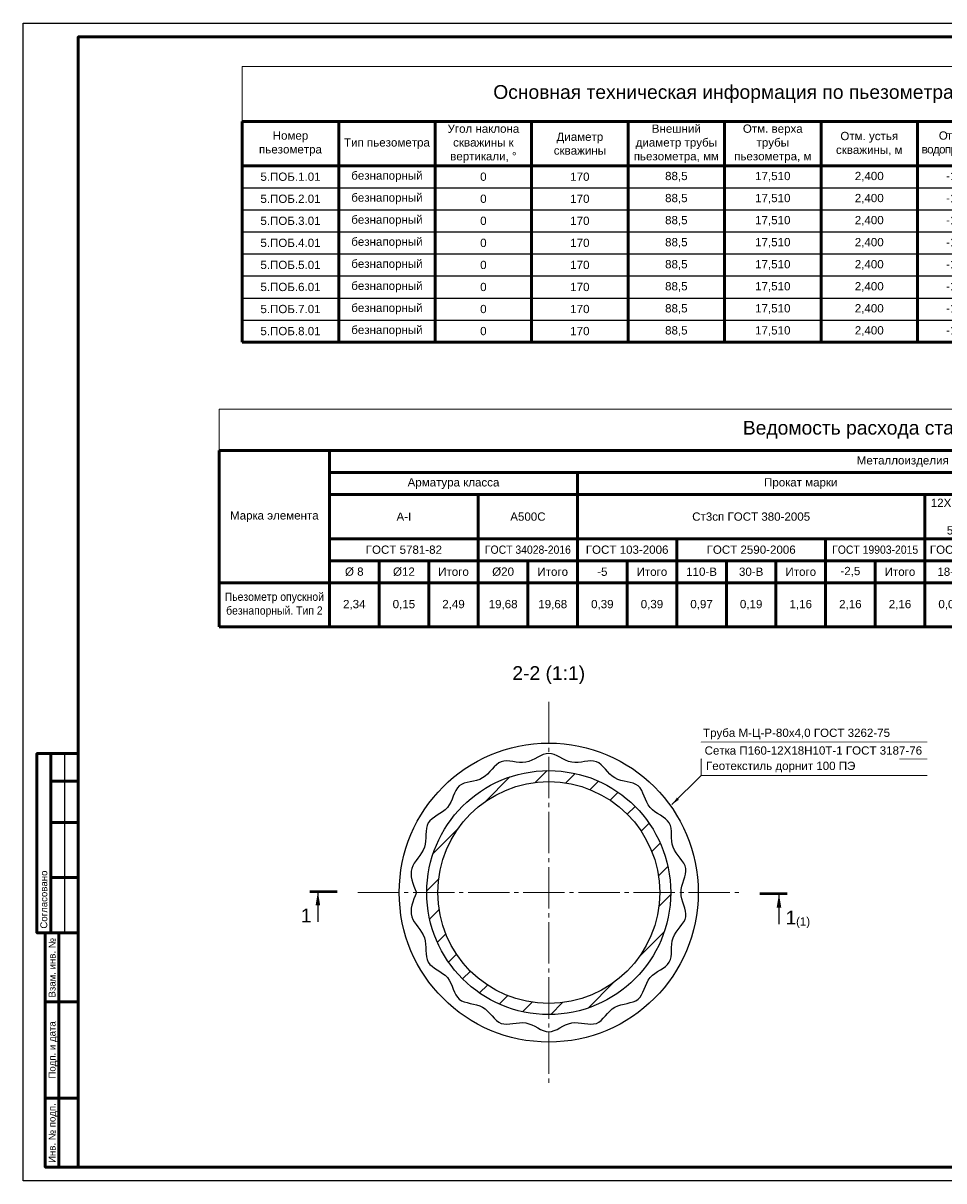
# Paper-space layout 'Лист 2' of a CAD drawing. Header units: millimetres. Extents: x 60 to 3432, y 248 to 780.
# Tile 1 of 5: x 60 to 394, y 360 to 780. Entities that reach past the tile are written whole.
import ezdxf
from ezdxf.enums import TextEntityAlignment as Align

# ---------------------------------------------------------------- set-up
doc = ezdxf.new("R2010")
doc.units = ezdxf.units.MM
doc.linetypes.add('Штрихпунктирная_ГОСТ', pattern=[20, 15, -1.75, 1.5, -1.75])
for name, color, linetype, lineweight in [('Выноски', 2, 'Continuous', 9), ('ГТО-2 Рамка и штамп', 7, 'Continuous', 25), ('ГТО-2 Таблицы', 9, 'Continuous', 25), ('ГТО_Разрезы. Сечения.Узлы', 7, 'Continuous', 50), ('Линия основная', 4, 'Continuous', 25), ('Оси', 1, 'Штрихпунктирная_ГОСТ', 13), ('Рамка и штамп', 7, 'Continuous', 25), ('Таблицы', 7, 'Continuous', 25), ('Штриховка', 251, 'Continuous', 9)]:
    doc.layers.add(name, color=color, linetype=linetype, lineweight=lineweight)
doc.layers.add('ГТО-2 Заглавные надписи', color=7, linetype='Continuous')
doc.layers.add('Текст', color=3, linetype='Continuous')
doc.styles.add('Arial', font='arial.ttf')
doc.styles.add('аrial', font='arial.ttf')
doc.styles.add('ГТО-2', font='arial.ttf')
doc.styles.add('КИА', font='arial.ttf')
doc.dimstyles.new('hren115', dxfattribs={"dimtxt": 0.3, "dimasz": 3, "dimexe": 0.18, "dimexo": 0.0625, "dimgap": 0.1, "dimtad": 2, "dimtih": 1, "dimtoh": 1, "dimdec": 4, "dimzin": 0, "dimdsep": 46, "dimtxsty": 'Arial', "dimcen": 0, "dimclrt": 256, "dimadec": 0, "dimazin": 0, "dimtfac": 1, "dimtdec": 4, "dimtofl": 0, "dimtmove": 1, "dimatfit": 0, "dimfxl": 1, "dimtolj": 1, "dimtzin": 0, "dimarcsym": 1})

# ---------------------------------------------------------------- blocks, each defined once
blk = doc.blocks.new('*T106')
at = {"layer": 'Defpoints', "color": 8, "linetype": 'ByBlock', "lineweight": 0, "transparency": 16777216}
for p, q in [((0, 0), (455, 0)), ((0, 0), (0, -20)), ((455, 0), (455, -20))]:
    blk.add_line(p, q, dxfattribs=at)
at = {"layer": 'Таблицы', "color": 0, "linetype": 'ByBlock', "lineweight": 50, "transparency": 16777216}
for p, q in [((0, -20), (455, -20)), ((0, -20), (0, -100)), ((35, -20), (35, -100)), ((70, -20), (70, -100)), ((105, -20), (105, -100)), ((140, -20), (140, -100)), ((175, -20), (175, -100)), ((210, -20), (210, -100)), ((245, -20), (245, -100)), ((280, -20), (280, -100)), ((315, -20), (315, -100)), ((350, -20), (350, -100)), ((385, -20), (385, -100)), ((420, -20), (420, -100)), ((455, -20), (455, -100)), ((0, -36), (455, -36)), ((0, -100), (455, -100))]:
    blk.add_line(p, q, dxfattribs=at)
at = {"layer": 'Таблицы', "color": 0, "linetype": 'ByBlock', "lineweight": -2, "transparency": 16777216}
for p, q in [((0, -44), (455, -44)), ((0, -52), (455, -52)), ((0, -60), (455, -60)), ((0, -68), (455, -68)), ((0, -76), (455, -76)), ((0, -84), (455, -84)), ((0, -92), (455, -92))]:
    blk.add_line(p, q, dxfattribs=at)
at = {"layer": 'Таблицы', "color": 0, "transparency": 16777216, "attachment_point": 5}
for s, insert, char_height, width, style in [('Основная техническая информация по пьезометрам опускным безнапорным. Тип 2 ', (227.5, -10), 5, 452, 'КИА'), ('Внешний диаметр трубы пьезометра, мм', (157.5, -28), 3, 32, 'КИА'), ('\\A1;{\\T0.9;Глубина скважины H\\H0.7x;\\S^ скв;\\H1.42857x;, м}', (402.5, -28), 3, 32, 'КИА'), ('\\A1;Длина звеньев пьезометра L{\\H0.7x;\\S^ пьез;\\H1.42857x;, м}', (437.5, -28), 3, 32, 'КИА'), ('Номер пьезометра', (17.5, -28), 3, 32, 'КИА'), ('Тип пьезометра', (52.5, -28), 3, 32, 'КИА'), ('Угол наклона скважины к вертикали, %%D', (87.5, -28), 3, 32, 'КИА'), ('Диаметр скважины', (122.5, -28), 3, 32, 'КИА'), ('Отм. верха трубы пьезометра, м', (192.5, -28), 3, 32, 'КИА'), ('Отм. устья скважины, м', (227.5, -28), 3, 32, 'КИА'), ('{\\T0.9;Отм. верха водоприёмника, м}', (262.5, -28), 3, 32, 'КИА'), ('{\\T0.9;Отм. низа водоприёмника, м}', (297.5, -28), 3, 32, 'КИА'), ('Отм. низа отстойника, м', (332.5, -28), 3, 32, 'КИА'), ('Отм. забоя скважины, м', (367.5, -28), 3, 32, 'КИА'), ('безнапорный', (52.5, -40), 3, 32, 'КИА'), ('5.ПОБ.1.01', (17.5, -40), 3, 32, 'КИА'), ('0', (87.5, -40), 3, 32, 'КИА'), ('170', (122.5, -40), 3, 32, 'КИА'), ('88,5', (157.5, -40), 3, 32, 'КИА'), ('17,510', (192.5, -40), 3, 32, 'КИА'), ('2,400', (227.5, -40), 3, 32, 'КИА'), ('-14,000', (262.5, -40), 3, 32, 'КИА'), ('-16,000', (297.5, -40), 3, 32, 'КИА'), ('-16,800', (332.5, -40), 3, 32, 'КИА'), ('-17,000', (367.5, -40), 3, 32, 'КИА'), ('19,400', (402.5, -40), 3, 32, 'КИА'), ('34,31', (437.5, -40), 3, 32, 'ГТО-2'), ('5.ПОБ.2.01', (17.5, -48), 3, 32, 'КИА'), ('безнапорный', (52.5, -48), 3, 32, 'КИА'), ('0', (87.5, -48), 3, 32, 'КИА'), ('170', (122.5, -48), 3, 32, 'КИА'), ('88,5', (157.5, -48), 3, 32, 'КИА'), ('17,510', (192.5, -48), 3, 32, 'КИА'), ('2,400', (227.5, -48), 3, 32, 'КИА'), ('-14,000', (262.5, -48), 3, 32, 'КИА'), ('-16,000', (297.5, -48), 3, 32, 'КИА'), ('-16,800', (332.5, -48), 3, 32, 'КИА'), ('-17,000', (367.5, -48), 3, 32, 'КИА'), ('19,400', (402.5, -48), 3, 32, 'КИА'), ('34,31', (437.5, -48), 3, 32, 'ГТО-2'), ('5.ПОБ.3.01', (17.5, -56), 3, 32, 'КИА'), ('безнапорный', (52.5, -56), 3, 32, 'КИА'), ('0', (87.5, -56), 3, 32, 'КИА'), ('170', (122.5, -56), 3, 32, 'КИА'), ('88,5', (157.5, -56), 3, 32, 'КИА'), ('17,510', (192.5, -56), 3, 32, 'КИА'), ('2,400', (227.5, -56), 3, 32, 'КИА'), ('-14,000', (262.5, -56), 3, 32, 'КИА'), ('-16,000', (297.5, -56), 3, 32, 'КИА'), ('-16,800', (332.5, -56), 3, 32, 'КИА'), ('-17,000', (367.5, -56), 3, 32, 'КИА'), ('19,400', (402.5, -56), 3, 32, 'КИА'), ('34,31', (437.5, -56), 3, 32, 'ГТО-2'), ('5.ПОБ.4.01', (17.5, -64), 3, 32, 'КИА'), ('безнапорный', (52.5, -64), 3, 32, 'КИА'), ('0', (87.5, -64), 3, 32, 'КИА'), ('170', (122.5, -64), 3, 32, 'КИА'), ('88,5', (157.5, -64), 3, 32, 'КИА'), ('17,510', (192.5, -64), 3, 32, 'КИА'), ('2,400', (227.5, -64), 3, 32, 'КИА'), ('-14,000', (262.5, -64), 3, 32, 'КИА'), ('-16,000', (297.5, -64), 3, 32, 'КИА'), ('-16,800', (332.5, -64), 3, 32, 'КИА'), ('-17,000', (367.5, -64), 3, 32, 'КИА'), ('19,400', (402.5, -64), 3, 32, 'КИА'), ('34,31', (437.5, -64), 3, 32, 'ГТО-2'), ('5.ПОБ.5.01', (17.5, -72), 3, 32, 'КИА'), ('безнапорный', (52.5, -72), 3, 32, 'КИА'), ('0', (87.5, -72), 3, 32, 'КИА'), ('170', (122.5, -72), 3, 32, 'КИА'), ('88,5', (157.5, -72), 3, 32, 'КИА'), ('17,510', (192.5, -72), 3, 32, 'КИА'), ('2,400', (227.5, -72), 3, 32, 'КИА'), ('-14,000', (262.5, -72), 3, 32, 'КИА'), ('-16,000', (297.5, -72), 3, 32, 'КИА'), ('-16,800', (332.5, -72), 3, 32, 'КИА'), ('-17,000', (367.5, -72), 3, 32, 'КИА'), ('19,400', (402.5, -72), 3, 32, 'КИА'), ('34,31', (437.5, -72), 3, 32, 'ГТО-2'), ('5.ПОБ.6.01', (17.5, -80), 3, 32, 'КИА'), ('безнапорный', (52.5, -80), 3, 32, 'КИА'), ('0', (87.5, -80), 3, 32, 'КИА'), ('170', (122.5, -80), 3, 32, 'КИА'), ('88,5', (157.5, -80), 3, 32, 'КИА'), ('17,510', (192.5, -80), 3, 32, 'КИА'), ('2,400', (227.5, -80), 3, 32, 'КИА'), ('-14,000', (262.5, -80), 3, 32, 'КИА'), ('-16,000', (297.5, -80), 3, 32, 'КИА'), ('-16,800', (332.5, -80), 3, 32, 'КИА'), ('-17,000', (367.5, -80), 3, 32, 'КИА'), ('19,400', (402.5, -80), 3, 32, 'КИА'), ('34,31', (437.5, -80), 3, 32, 'ГТО-2'), ('5.ПОБ.7.01', (17.5, -88), 3, 32, 'КИА'), ('безнапорный', (52.5, -88), 3, 32, 'КИА'), ('0', (87.5, -88), 3, 32, 'КИА'), ('170', (122.5, -88), 3, 32, 'КИА'), ('88,5', (157.5, -88), 3, 32, 'КИА'), ('17,510', (192.5, -88), 3, 32, 'КИА'), ('2,400', (227.5, -88), 3, 32, 'КИА'), ('-14,000', (262.5, -88), 3, 32, 'КИА'), ('-16,000', (297.5, -88), 3, 32, 'КИА'), ('-16,800', (332.5, -88), 3, 32, 'КИА'), ('-17,000', (367.5, -88), 3, 32, 'КИА'), ('19,400', (402.5, -88), 3, 32, 'КИА'), ('34,31', (437.5, -88), 3, 32, 'ГТО-2'), ('5.ПОБ.8.01', (17.5, -96), 3, 32, 'КИА'), ('безнапорный', (52.5, -96), 3, 32, 'КИА'), ('0', (87.5, -96), 3, 32, 'КИА'), ('170', (122.5, -96), 3, 32, 'КИА'), ('88,5', (157.5, -96), 3, 32, 'КИА'), ('17,510', (192.5, -96), 3, 32, 'КИА'), ('2,400', (227.5, -96), 3, 32, 'КИА'), ('-14,000', (262.5, -96), 3, 32, 'КИА'), ('-16,000', (297.5, -96), 3, 32, 'КИА'), ('-16,800', (332.5, -96), 3, 32, 'КИА'), ('-17,000', (367.5, -96), 3, 32, 'КИА'), ('19,400', (402.5, -96), 3, 32, 'КИА'), ('34,31', (437.5, -96), 3, 32, 'ГТО-2')]:
    blk.add_mtext(s, dxfattribs=dict(at, insert=insert, char_height=char_height, width=width, style=style))
blk = doc.blocks.new('*U104')
at = {"layer": 'Рамка и штамп', "lineweight": 50}
for p, q in [((-584, 155), (-584, 90)), ((-584, 145), (-574, 145)), ((-584, 130), (-574, 130)), ((-584, 110), (-574, 110)), ((-581, 5), (-581, 90)), ((-586, 65), (-574, 65)), ((-586, 30), (-574, 30))]:
    blk.add_line(p, q, dxfattribs=at)
at = {"layer": 'Рамка и штамп', "lineweight": 25}
blk.add_line((-579, 155), (-579, 90), dxfattribs=at)
blk.add_lwpolyline([(0, 0), (-594, 0), (-594, 420), (0, 420)], close=True, dxfattribs=at)
at = {"layer": 'Рамка и штамп', "lineweight": 50}
for points in [[(-5, 5), (-574, 5), (-574, 415), (-5, 415)], [(-574, 90), (-589, 90), (-589, 155), (-574, 155)], [(-574, 5), (-586, 5), (-586, 90), (-574, 90)]]:
    blk.add_lwpolyline(points, close=True, dxfattribs=at)
at = {"layer": 'Рамка и штамп', "style": 'КИА'}
for s, p in [('Согласовано', (-586.5, 91.5)), ('Взам. инв. №', (-583.5, 66.5)), ('Инв. № подп.', (-583.5, 6.5))]:
    blk.add_text(s, height=2.5, rotation=90, dxfattribs=at).set_placement(p, align=Align.MIDDLE_LEFT)
blk.add_text('Подп. и дата', height=2.5, rotation=90, dxfattribs=at).set_placement((-583.5, 47.5), align=Align.MIDDLE_CENTER)
at = {"layer": 'Рамка и штамп', "style": 'КИА', "flags": 8}
for tag, p in [('ИНВНОМЕРВЗАМЕН3', (-577.5, 66.5)), ('ИНВНОМЕР3', (-577.5, 6.5))]:
    blk.add_attdef(tag, text='', height=2.5, rotation=90, dxfattribs=at).set_placement(p, align=Align.MIDDLE_LEFT)
at = {"layer": 'Рамка и штамп', "style": 'КИА'}
for tag, height, p in [('ОБОЗНАЧЕНИЕ3.1', 5, (-65, 55)), ('СТАДИЯ3', 3.5, (-47.5, 25)), ('ЛИСТ3', 3.5, (-32.5, 25)), ('ЛИСТОВ3', 3.5, (-15, 25))]:
    blk.add_attdef(tag, text='', height=height, dxfattribs=at).set_placement(p, align=Align.MIDDLE_CENTER)
at = {"layer": 'Рамка и штамп', "lineweight": 30, "flags": 104}
for tag, height, p in [('НАИМЕНОВАНИЕ3.1', 5, (-65, 42.5)), ('НАИМЕНОВАНИЕ3.2', 3, (-90, 27.5)), ('НАИМЕНОВАНИЕ3.3', 3, (-90, 12.5))]:
    blk.add_attdef(tag, text='', height=height, dxfattribs=at).set_placement(p, align=Align.MIDDLE_CENTER)
at = {"layer": 'Рамка и штамп', "style": 'КИА'}
for tag, p in [('ФИО3.1', (-168.5, 32.5)), ('ДОЛЖНОСТЬ3.1', (-188.5, 27.5)), ('ФИО3.2', (-168.5, 27.5)), ('ДОЛЖНОСТЬ3.2', (-188.5, 22.5)), ('ФИО3.3', (-168.5, 22.5)), ('ФИО3.4', (-168.5, 17.5)), ('ФИО3.5', (-168.5, 12.5)), ('ДОЛЖНОСТЬ3.4', (-188.5, 7.5)), ('ФИО3.6', (-168.5, 7.5))]:
    blk.add_attdef(tag, text='', height=2.5, dxfattribs=at).set_placement(p, align=Align.MIDDLE_LEFT)
at = {"layer": 'Рамка и штамп', "style": 'КИА', "width": 0.9}
blk.add_attdef('ДОЛЖНОСТЬ3.3', text='', height=2.5, dxfattribs=at).set_placement((-188.5, 17.5), align=Align.MIDDLE_LEFT)
at = {"layer": 'Рамка и штамп', "style": 'КИА', "flags": 2}
blk.add_attdef('ДАТА3', text='', height=1.8, dxfattribs=at).set_placement((-12, 7.4), align=Align.MIDDLE_CENTER)
at = {"layer": 'Рамка и штамп', "style": 'КИА'}
blk.add_attdef('ФОРМАТ3', text='', height=2.5, dxfattribs=at).set_placement((-40, 3.75), align=Align.TOP_CENTER)
blk = doc.blocks.new('*T107')
at = {"layer": 'Defpoints', "color": 8, "linetype": 'ByBlock', "lineweight": 0, "transparency": 16777216}
for p, q in [((0, 0), (474, 0)), ((0, 0), (0, -15)), ((474, 0), (474, -15))]:
    blk.add_line(p, q, dxfattribs=at)
at = {"layer": 'ГТО-2 Таблицы', "color": 0, "linetype": 'ByBlock', "lineweight": 50, "transparency": 16777216}
for p, q in [((0, -15), (474, -15)), ((0, -15), (0, -79)), ((40, -15), (40, -79)), ((456, -15), (456, -79)), ((474, -15), (474, -79)), ((40, -23), (456, -23)), ((130, -23), (130, -63)), ((292, -23), (292, -79)), ((40, -31), (456, -31)), ((94, -31), (94, -79)), ((256, -31), (256, -79)), ((384, -31), (384, -79)), ((40, -47), (94, -47)), ((94, -47), (130, -47)), ((130, -47), (456, -47)), ((166, -47), (166, -79)), ((220, -47), (220, -79)), ((348, -47), (348, -79)), ((420, -47), (420, -79)), ((40, -55), (94, -55)), ((58, -55), (58, -79)), ((76, -55), (76, -79)), ((94, -55), (130, -55)), ((112, -55), (112, -63)), ((130, -55), (456, -55)), ((148, -55), (148, -79)), ((184, -55), (184, -79)), ((202, -55), (202, -79)), ((238, -55), (238, -79)), ((274, -55), (274, -79)), ((310, -55), (310, -79)), ((330, -55), (330, -79)), ((366, -55), (366, -79)), ((402, -55), (402, -79)), ((438, -55), (438, -79)), ((0, -63), (94, -63)), ((94, -63), (130, -63)), ((112, -63), (112, -79)), ((130, -63), (310, -63)), ((130, -63), (130, -79)), ((310, -63), (330, -63)), ((330, -63), (474, -63)), ((0, -79), (310, -79)), ((310, -79), (330, -79)), ((330, -79), (474, -79))]:
    blk.add_line(p, q, dxfattribs=at)
at = {"layer": 'ГТО-2 Таблицы', "color": 0, "transparency": 16777216, "attachment_point": 5, "style": 'ГТО-2'}
for s, insert, char_height, width in [('{\\fArial|b0|i0|c204|p39;Ведомость расхода стали, кг }', (237, -7.5), 5, 471), ('Металлоизделия', (248, -19), 3, 413), ('Арматура класса', (85, -27), 3, 87), ('Прокат марки', (211, -27), 3, 159), ('Труба', (374, -27), 3, 161), ('Марка элемента', (20, -39), 3, 37), ('А-I', (67, -39), 3, 51), ('{\\C0;А500С}', (112, -39), 3, 33), ('Ст3сп ГОСТ 380-2005', (193, -39), 3, 123), ('12Х18Н10Т                         ГОСТ 5632-2014', (274, -39), 3, 33), ('Ст3сп ГОСТ 380-2005', (338, -39), 3, 89), ('Б Ст4сп ГОСТ 8731-74', (420, -39), 3, 69), ('Всего', (465, -39), 3, 15), ('ГОСТ 5781-82', (67, -51), 3, 51), ('{\\W0.9;ГОСТ\\~34028-2016}', (112, -51), 3, 33), ('ГОСТ 103-2006', (148, -51), 3, 33), ('ГОСТ 2590-2006', (193, -51), 3, 51), ('{\\W0.9;ГОСТ 19903-2015}', (238, -51), 3, 33), ('ГОСТ 2590-2006', (274, -51), 3, 33), ('ГОСТ 3262-75', (320, -51), 3, 53), ('ГОСТ 10704-91', (366, -51), 3, 33), ('ГОСТ 10704-91', (402, -51), 3, 33), ('ГОСТ 8732-2025', (438, -51), 3, 33), ('%%C 8', (49, -59), 3, 15), ('%%C12', (67, -59), 3, 15), ('Итого', (85, -59), 3, 15), ('%%C20', (103, -59), 3, 15), ('Итого', (121, -59), 3, 15), ('-5', (139, -59), 3, 15), ('Итого', (157, -59), 3, 15), ('110-B', (175, -59), 3, 15), ('30-B', (193, -59), 3, 15), ('Итого', (211, -59), 3, 15), ('-2,5', (229, -59), 3, 15), ('Итого', (247, -59), 3, 15), ('18-B', (265, -59), 3, 15), ('Итого', (283, -59), 3, 15), ('%%C 80х4', (301, -59), 3, 15), ('%%C90х3,5', (320, -59), 3, 17), ('Итого', (339, -59), 3, 15), ('%%C102x3', (357, -59), 3, 15), ('Итого', (375, -59), 3, 15), ('%%C 16х2', (393, -59), 3, 15), ('Итого', (411, -59), 3, 15), ('%%C108х5', (429, -59), 3, 15), ('Итого', (447, -59), 3, 15), ('{\\W0.9;Пьезометр опускной безнапорный. Тип 2}', (20, -71), 3, 37), ('2,34', (49, -71), 3, 15), ('0,15', (67, -71), 3, 15), ('2,49', (85, -71), 3, 15), ('19,68', (103, -71), 3, 15), ('19,68', (121, -71), 3, 15), ('0,39', (139, -71), 3, 15), ('0,39', (157, -71), 3, 15), ('0,97', (175, -71), 3, 15), ('0,19', (193, -71), 3, 15), ('1,16', (211, -71), 3, 15), ('2,16', (229, -71), 3, 15), ('2,16', (247, -71), 3, 15), ('0,09', (265, -71), 3, 15), ('0,09', (283, -71), 3, 15), ('300,74', (301, -71), 3, 15), ('18,59', (320, -71), 3, 17), ('319,33', (339, -71), 3, 15), ('0,73', (357, -71), 3, 15), ('0,73', (375, -71), 3, 15), ('0,03', (393, -71), 3, 15), ('0,03', (411, -71), 3, 15), ('1,78', (429, -71), 3, 15), ('1,78', (447, -71), 3, 15), ('347,84', (465, -71), 3, 15)]:
    blk.add_mtext(s, dxfattribs=dict(at, insert=insert, char_height=char_height, width=width))

psp = doc.layouts.new('Лист 2')

# ---------------------------------------------------------------- hatches: boundary and pattern name
at = {"layer": 'Штриховка'}
h = psp.add_hatch(dxfattribs=at)
h.set_pattern_fill('ANSI31', color=256, scale=2.5, style=0)
h.set_pattern_definition([(45, (-124508.028, -52025.73), (-5.61266008, 5.61266008), [])])
edge = h.paths.add_edge_path()
edge.add_arc((250.68, 464.42), 40.25, 0, 360)
edge = h.paths.add_edge_path()
edge.add_arc((250.68, 464.42), 44.25, 180, 360)
edge.add_arc((250.68, 464.42), 44.25, 0, 180)

# ---------------------------------------------------------------- linework, layer by layer
at = {"layer": 'Выноски', "color": 7}
for p, q in [((306, 512.94), (306, 518.94)), ((306, 518.94), (388, 518.94)), ((306, 506.94), (306, 512.94)), ((306, 512.94), (388, 512.94)), ((295.39, 496.33), (306, 506.94)), ((306, 506.94), (388, 506.94))]:
    psp.add_line(p, q, dxfattribs=at)
psp.add_solid([(297.86, 498.1), (295.39, 496.33), (297.16, 498.81)], dxfattribs=at)
at = {"layer": 'ГТО_Разрезы. Сечения.Узлы', "lineweight": 100}
for points in [[(163.92, 464.79, 1, 1, 0), (173.92, 464.79, 0, 0, 0)], [(327.2, 464, 1, 1, 0), (337.2, 464, 0, 0, 0)]]:
    psp.add_lwpolyline(points, format="xyseb", dxfattribs=at)
at = {"layer": 'Линия основная'}
for radius in [54.25, 44.25, 40.25]:
    psp.add_circle((250.68, 464.42), radius, dxfattribs=at)
psp.add_spline([(202.68, 464.42), (200.95, 473.19), (205.58, 480.84), (206.95, 489.67), (213.91, 495.28), (218.22, 503.11), (226.68, 505.99), (233.41, 511.88), (242.35, 511.69), (250.68, 514.92), (259.02, 511.69), (267.95, 511.88), (274.68, 505.99), (283.14, 503.11), (287.45, 495.28), (294.42, 489.67), (295.79, 480.84), (300.41, 473.19), (298.68, 464.42), (300.41, 455.65), (295.79, 448.01), (294.42, 439.17), (287.45, 433.57), (283.14, 425.74), (274.68, 422.85), (267.95, 416.97), (259.02, 417.15), (250.68, 413.92), (242.35, 417.15), (233.41, 416.97), (226.68, 422.85), (218.22, 425.74), (213.91, 433.57), (206.95, 439.17), (205.58, 448.01), (200.95, 455.65), (202.68, 464.42)], degree=3, dxfattribs=at)
at = {"layer": 'Оси'}
for p, q in [((250.68, 533.67), (250.68, 395.17)), ((181.43, 464.42), (319.93, 464.42))]:
    psp.add_line(p, q, dxfattribs=at)

# ---------------------------------------------------------------- block references
for name, p in [('*T106', (139.47, 764.11)), ('*T107', (131.12, 639.8))]:
    psp.add_blockref(name, p)

# ---------------------------------------------------------------- texts
at = {"layer": 'ГТО-2 Заглавные надписи', "insert": (340.41, 455.46), "char_height": 3, "attachment_point": 1, "style": 'аrial'}
psp.add_mtext_dynamic_manual_height_columns('(1)', width=10.5214, gutter_width=12.5, heights=[2.62], dxfattribs=at)
at = {"layer": 'ГТО_Разрезы. Сечения.Узлы', "color": 0, "ltscale": 100, "style": 'аrial', "flags": 8}
psp.add_attdef('1', text='A', height=5, dxfattribs=at).set_placement((162.64, 456.09), align=Align.MIDDLE)
at = {"layer": 'ГТО_Разрезы. Сечения.Узлы', "ltscale": 100, "style": 'аrial', "flags": 8}
psp.add_attdef('1', text='A', height=5, dxfattribs=at).set_placement((340.51, 451.35), align=Align.BOTTOM_RIGHT)
at = {"layer": 'Текст', "color": 18, "true_color": 0x000000, "insert": (250.68, 540.05), "char_height": 5, "width": 26.196, "attachment_point": 8, "style": 'КИА'}
psp.add_mtext('2-2 (1:1)', dxfattribs=at)

# ---------------------------------------------------------------- leaders
at = {"layer": 'ГТО_Разрезы. Сечения.Узлы', "color": 7, "lineweight": 25, "ltscale": 100}
for points in [[(166.92, 464.79), (166.92, 453.79)], [(334.21, 464), (334.21, 453)]]:
    psp.add_leader(points, dimstyle='hren115', override={"dimasz": 5, "dimgap": 0.1, "dimtad": 0, "dimfxl": 1.25, "dimtfillclr": 256}, dxfattribs=at)

# ---------------------------------------------------------------- next in the draw order: texts
at = {"layer": 'Выноски', "color": 7, "char_height": 3, "attachment_point": 4, "style": 'КИА', "bg_fill": 2}
for s, insert, width in [('Сетка П160-12Х18Н10Т-1 ГОСТ 3187-76', (307.23, 515.94), 81.1174), ('Геотекстиль дорнит 100 ПЭ', (307.75, 509.94), 68.5973)]:
    psp.add_mtext(s, dxfattribs=dict(at, insert=insert, width=width))

# ---------------------------------------------------------------- next in the draw order: texts
at = {"layer": 'Выноски', "color": 7, "insert": (306.66, 521.94), "char_height": 3, "width": 72.911, "attachment_point": 4, "style": 'КИА', "bg_fill": 2}
psp.add_mtext('Труба М-Ц-Р-80х4,0 ГОСТ 3262-75', dxfattribs=at)

# ---------------------------------------------------------------- next in the draw order: block references
at = {"layer": 'ГТО-2 Рамка и штамп'}
psp.add_blockref('*U104', (653.97, 359.83), dxfattribs=at)

doc.saveas('drawing.dxf')
